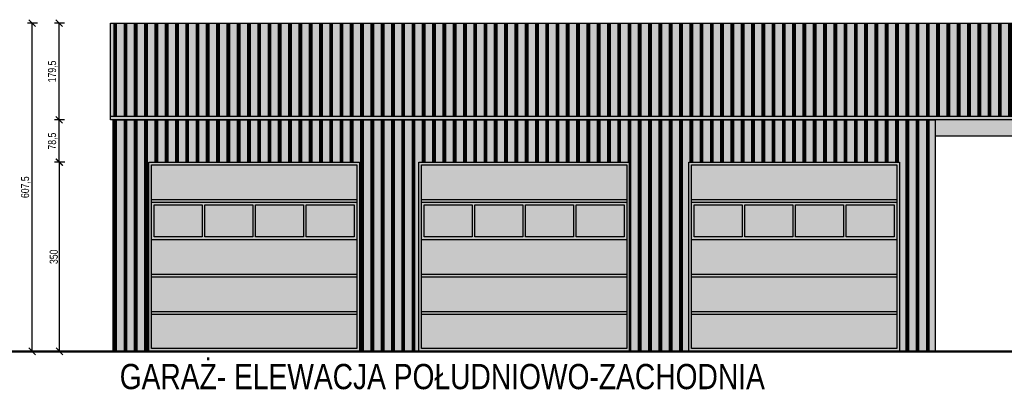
# Model space of a CAD drawing. Header units: centimetres. Extents: x 0 to 55409, y -2708 to 14680.
# Tile 91 of 215: x 49389 to 51212, y 3041 to 3733. Entities that reach past the tile are written whole.
import ezdxf

# ---------------------------------------------------------------- set-up
doc = ezdxf.new("R2010")
doc.units = ezdxf.units.CM
doc.header["$LTSCALE"] = 0.01
for name, color, linetype in [('A-ELEWACJE', 3, 'Continuous'), ('A-Elewacje_wypełnienia', 7, 'Continuous'), ('A-konstrukcja', 7, 'Continuous'), ('CKSCIANY_KRESK', 254, 'Continuous'), ('CKWYMIAR', 3, 'Continuous')]:
    doc.layers.add(name, color=color, linetype=linetype)
doc.styles.add('Arial$001', font='arial.ttf', dxfattribs={"height": 1.872})
doc.styles.get("Standard").update_dxf_attribs({"font": 'ic-simplex.shx', "width": 0.8})
doc.dimstyles.new('Kopia2 CADKON cm', dxfattribs={"dimscale": 5, "dimtxt": 3, "dimasz": 2.5, "dimexe": 1.8, "dimexo": 5, "dimgap": 0.6, "dimtad": 1, "dimrnd": 0.5, "dimtxsty": 'Standard', "dimblk1": 'OBLIQUE', "dimblk2": 'OBLIQUE', "dimsah": 1, "dimcen": 2.5, "dimadec": 1, "dimazin": 2, "dimtfac": 1, "dimtix": 1, "dimtmove": 2, "dimatfit": 3, "dimldrblk": 'OPEN30', "dimfxl": 2, "dimfxlon": 1, "dimtfill": 1, "dimtolj": 1, "dimarcsym": 0})
pattern_1 = [(90, (0, 1000), (-19.05, -3e-15), []), (90, (-2.381, 1000), (-19.05, -3e-15), []), (90, (-4.762, 1000), (-19.05, -3e-15), [])]

# ---------------------------------------------------------------- blocks, each defined once
blk = doc.blocks.new('A$7E8814D32BB3')
at = {"layer": 'A-Elewacje_wypełnienia', "lineweight": -3}
h = blk.add_hatch(color=256, dxfattribs=at)
h.set_gradient(color1=(76, 114, 153), color2=(174, 215, 255), rotation=270, tint=1)
h.paths.add_polyline_path([(10, -138), (10, -79), (98.7, -79), (98.7, -138)])
h = blk.add_hatch(color=256, dxfattribs=at)
h.set_gradient(color1=(76, 114, 153), color2=(174, 215, 255), rotation=270, tint=1)
h.paths.add_polyline_path([(103.8, -138), (103.8, -79), (192.5, -79), (192.5, -138)])
h = blk.add_hatch(color=256, dxfattribs=at)
h.set_gradient(color1=(76, 114, 153), color2=(174, 215, 255), rotation=270, tint=1)
h.paths.add_polyline_path([(197.5, -138), (197.5, -79), (286.2, -79), (286.2, -138)])
h = blk.add_hatch(color=256, dxfattribs=at)
h.set_gradient(color1=(76, 114, 153), color2=(174, 215, 255), rotation=270, tint=1)
h.paths.add_polyline_path([(291.3, -138), (291.3, -79), (380, -79), (380, -138)])
at = {"layer": 'CKSCIANY_KRESK'}
h = blk.add_hatch(color=250, dxfattribs=at)
h.dxf.hatch_style = 1
h.paths.add_polyline_path([(390, -350), (390, 0), (0, 0), (0, -350)])
h.paths.add_polyline_path([(291.3, -138), (291.3, -79), (380, -79), (380, -138)])
h.paths.add_polyline_path([(197.5, -138), (197.5, -79), (286.2, -79), (286.2, -138)])
h.paths.add_polyline_path([(103.8, -138), (103.8, -79), (192.5, -79), (192.5, -138)])
h.paths.add_polyline_path([(10, -138), (10, -79), (98.7, -79), (98.7, -138)])
at = {"layer": 'A-ELEWACJE'}
for points in [[(0, 0), (390, 0), (390, -350), (0, -350)], [(5, -5), (385, -5), (385, -345), (5, -345)], [(10, -138), (10, -79), (98.7, -79), (98.7, -138)], [(103.8, -138), (103.8, -79), (192.5, -79), (192.5, -138)], [(197.5, -138), (197.5, -79), (286.2, -79), (286.2, -138)], [(291.3, -138), (291.3, -79), (380, -79), (380, -138)]]:
    blk.add_lwpolyline(points, close=True, dxfattribs=at)
for points in [[(5, -69), (385, -69)], [(5, -74), (385, -74)], [(5, -74), (385, -74)], [(5, -143), (385, -143)], [(5, -143), (385, -143)], [(5, -207), (385, -207)], [(5, -212), (385, -212)], [(5, -276), (385, -276)], [(5, -281), (385, -281)]]:
    blk.add_lwpolyline(points, dxfattribs=at)
blk = doc.blocks.new('A$7E8814D32C362')
at = {"layer": 'A-Elewacje_wypełnienia', "lineweight": -3}
h = blk.add_hatch(color=256, dxfattribs=at)
h.set_gradient(color1=(76, 114, 153), color2=(174, 215, 255), rotation=270, tint=1)
h.paths.add_polyline_path([(10, -138), (10, -79), (98.7, -79), (98.7, -138)])
h = blk.add_hatch(color=256, dxfattribs=at)
h.set_gradient(color1=(76, 114, 153), color2=(174, 215, 255), rotation=270, tint=1)
h.paths.add_polyline_path([(103.8, -138), (103.8, -79), (192.5, -79), (192.5, -138)])
h = blk.add_hatch(color=256, dxfattribs=at)
h.set_gradient(color1=(76, 114, 153), color2=(174, 215, 255), rotation=270, tint=1)
h.paths.add_polyline_path([(197.5, -138), (197.5, -79), (286.2, -79), (286.2, -138)])
h = blk.add_hatch(color=256, dxfattribs=at)
h.set_gradient(color1=(76, 114, 153), color2=(174, 215, 255), rotation=270, tint=1)
h.paths.add_polyline_path([(291.3, -138), (291.3, -79), (380, -79), (380, -138)])
at = {"layer": 'CKSCIANY_KRESK'}
h = blk.add_hatch(color=250, dxfattribs=at)
h.dxf.hatch_style = 1
h.paths.add_polyline_path([(390, -350), (390, 0), (0, 0), (0, -350)])
h.paths.add_polyline_path([(291.3, -138), (291.3, -79), (380, -79), (380, -138)])
h.paths.add_polyline_path([(197.5, -138), (197.5, -79), (286.2, -79), (286.2, -138)])
h.paths.add_polyline_path([(103.8, -138), (103.8, -79), (192.5, -79), (192.5, -138)])
h.paths.add_polyline_path([(10, -138), (10, -79), (98.7, -79), (98.7, -138)])
at = {"layer": 'A-ELEWACJE'}
for points in [[(0, 0), (390, 0), (390, -350), (0, -350)], [(5, -5), (385, -5), (385, -345), (5, -345)], [(10, -138), (10, -79), (98.7, -79), (98.7, -138)], [(103.8, -138), (103.8, -79), (192.5, -79), (192.5, -138)], [(197.5, -138), (197.5, -79), (286.2, -79), (286.2, -138)], [(291.3, -138), (291.3, -79), (380, -79), (380, -138)]]:
    blk.add_lwpolyline(points, close=True, dxfattribs=at)
for points in [[(5, -69), (385, -69)], [(5, -74), (385, -74)], [(5, -74), (385, -74)], [(5, -143), (385, -143)], [(5, -143), (385, -143)], [(5, -207), (385, -207)], [(5, -212), (385, -212)], [(5, -276), (385, -276)], [(5, -281), (385, -281)]]:
    blk.add_lwpolyline(points, dxfattribs=at)
blk = doc.blocks.new('_OBLIQUE')
at = {"color": 0, "linetype": 'ByBlock'}
blk.add_line((-0.5, -0.5), (0.5, 0.5), dxfattribs=at)
blk = doc.blocks.new('*D289')
at = {"layer": 'CKWYMIAR', "color": 0, "lineweight": -2}
for p, q in [((49472.3, 3468.8), (49453.3, 3468.8)), ((49462.3, 3118.8), (49462.3, 3468.8)), ((49472.3, 3118.8), (49453.3, 3118.8))]:
    blk.add_line(p, q, dxfattribs=at)
at = {"layer": 'CKWYMIAR', "color": 0, "lineweight": -2, "xscale": 12.5, "yscale": 12.5, "zscale": 12.5}
for p, rotation in [((49462.3, 3468.8), 90), ((49462.3, 3118.8), 270)]:
    blk.add_blockref('_OBLIQUE', p, dxfattribs=dict(at, rotation=rotation))
at = {"layer": 'CKWYMIAR', "color": 0, "lineweight": -3, "insert": (49451.8, 3293.8), "char_height": 15, "attachment_point": 5, "rotation": 90, "bg_fill": 3, "box_fill_scale": 1.1, "bg_fill_color": 256, "bg_fill_true_color": 13158600, "bg_fill_transparency": 0}
blk.add_mtext('\\A1;350', dxfattribs=at)
blk = doc.blocks.new('_Open30')
at = {"color": 0, "linetype": 'ByBlock', "lineweight": -2}
for p, q in [((-1, 0.27), (0, 0)), ((0, 0), (-1, -0.27)), ((0, 0), (-1, 0))]:
    blk.add_line(p, q, dxfattribs=at)
blk = doc.blocks.new('*D290')
at = {"layer": 'CKWYMIAR', "color": 0, "lineweight": -2}
for p, q in [((49471.8, 3547.1), (49452.8, 3547.1)), ((49461.8, 3468.8), (49461.8, 3547.1)), ((49471.8, 3468.8), (49452.8, 3468.8))]:
    blk.add_line(p, q, dxfattribs=at)
at = {"layer": 'CKWYMIAR', "color": 0, "lineweight": -2, "xscale": 12.5, "yscale": 12.5, "zscale": 12.5}
for p, rotation in [((49461.8, 3547.1), 90), ((49461.8, 3468.8), 270)]:
    blk.add_blockref('_OBLIQUE', p, dxfattribs=dict(at, rotation=rotation))
at = {"layer": 'CKWYMIAR', "color": 0, "lineweight": -3, "insert": (49449.9, 3507.9), "char_height": 15, "attachment_point": 5, "rotation": 90, "bg_fill": 3, "box_fill_scale": 1.1, "bg_fill_color": 256, "bg_fill_true_color": 13158600, "bg_fill_transparency": 0}
blk.add_mtext('\\A1;78,5', dxfattribs=at)
blk = doc.blocks.new('*D291')
at = {"layer": 'CKWYMIAR', "color": 0, "lineweight": -2}
for p, q in [((49471.8, 3726.4), (49452.8, 3726.4)), ((49461.8, 3547.1), (49461.8, 3726.4)), ((49471.8, 3547.1), (49452.8, 3547.1))]:
    blk.add_line(p, q, dxfattribs=at)
at = {"layer": 'CKWYMIAR', "color": 0, "lineweight": -2, "xscale": 12.5, "yscale": 12.5, "zscale": 12.5}
for p, rotation in [((49461.8, 3726.4), 90), ((49461.8, 3547.1), 270)]:
    blk.add_blockref('_OBLIQUE', p, dxfattribs=dict(at, rotation=rotation))
at = {"layer": 'CKWYMIAR', "color": 0, "lineweight": -3, "insert": (49449.9, 3636.8), "char_height": 15, "attachment_point": 5, "rotation": 90, "bg_fill": 3, "box_fill_scale": 1.1, "bg_fill_color": 256, "bg_fill_true_color": 13158600, "bg_fill_transparency": 0}
blk.add_mtext('\\A1;179,5', dxfattribs=at)
blk = doc.blocks.new('*D292')
at = {"layer": 'CKWYMIAR', "color": 0, "lineweight": -2}
for p, q in [((49421.8, 3726.4), (49402.8, 3726.4)), ((49411.8, 3118.8), (49411.8, 3726.4)), ((49421.8, 3118.8), (49402.8, 3118.8))]:
    blk.add_line(p, q, dxfattribs=at)
at = {"layer": 'CKWYMIAR', "color": 0, "lineweight": -2, "xscale": 12.5, "yscale": 12.5, "zscale": 12.5}
for p, rotation in [((49411.8, 3726.4), 90), ((49411.8, 3118.8), 270)]:
    blk.add_blockref('_OBLIQUE', p, dxfattribs=dict(at, rotation=rotation))
at = {"layer": 'CKWYMIAR', "color": 0, "lineweight": -3, "insert": (49399.9, 3422.6), "char_height": 15, "attachment_point": 5, "rotation": 90, "bg_fill": 3, "box_fill_scale": 1.1, "bg_fill_color": 256, "bg_fill_true_color": 13158600, "bg_fill_transparency": 0}
blk.add_mtext('\\A1;607,5', dxfattribs=at)

msp = doc.modelspace()

# ---------------------------------------------------------------- hatches: boundary and pattern name
at = {"layer": 'A-Elewacje_wypełnienia'}
h = msp.add_hatch(dxfattribs=at)
h.set_pattern_fill('GLASS_FLAT', color=256, scale=3, angle=90)
h.set_pattern_definition(pattern_1)
h.paths.add_polyline_path([(52588.82, 3553.311), (52588.82, 3726.406), (49556.82, 3726.406), (49556.82, 3553.311)])
at = {"layer": 'A-Elewacje_wypełnienia', "true_color": 0x383e42}
h = msp.add_hatch(color=250, dxfattribs=at)
h.dxf.hatch_style = 1
h.paths.add_polyline_path([(52588.82, 3547.099), (52588.82, 3726.406), (49556.82, 3726.406), (49556.82, 3547.099)])
at = {"layer": 'A-Elewacje_wypełnienia'}
h = msp.add_hatch(dxfattribs=at)
h.set_pattern_fill('GLASS_FLAT', color=256, scale=3, angle=90)
h.set_pattern_definition(pattern_1)
h.paths.add_polyline_path([(51083.82, 3118.769), (51083.82, 3547.099), (49561.82, 3547.099), (49561.82, 3118.769), (49627.929, 3118.769), (49627.929, 3468.769), (50017.929, 3468.769), (50017.929, 3118.769), (50127.929, 3118.769), (50127.929, 3468.769), (50517.929, 3468.769), (50517.929, 3118.769), (50627.929, 3118.769), (50627.929, 3468.769), (51017.929, 3468.769), (51017.929, 3118.769)])
at = {"layer": 'A-Elewacje_wypełnienia', "true_color": 0x383e42}
h = msp.add_hatch(color=250, dxfattribs=at)
h.dxf.hatch_style = 1
h.paths.add_polyline_path([(51083.82, 3118.769), (51083.82, 3547.099), (49561.82, 3547.099), (49561.82, 3118.769), (49627.929, 3118.769), (49627.929, 3468.769), (50017.929, 3468.769), (50017.929, 3118.769), (50127.929, 3118.769), (50127.929, 3468.769), (50517.929, 3468.769), (50517.929, 3118.769), (50627.929, 3118.769), (50627.929, 3468.769), (51017.929, 3468.769), (51017.929, 3118.769)])
h = msp.add_hatch(color=250, dxfattribs=at)
h.dxf.hatch_style = 1
h.paths.add_polyline_path([(52583.82, 3547.099), (51083.82, 3547.099), (51083.82, 3517.625), (52583.82, 3517.625)])
h = msp.add_hatch(color=250, dxfattribs=at)
h.dxf.hatch_style = 1
h.paths.add_polyline_path([(50017.929, 3118.769), (50017.929, 3468.769), (49627.929, 3468.769), (49627.929, 3118.769)])
h.paths.add_polyline_path([(49919.179, 3330.769), (49919.179, 3389.769), (50007.929, 3389.769), (50007.929, 3330.769)])
h.paths.add_polyline_path([(49825.429, 3330.769), (49825.429, 3389.769), (49914.179, 3389.769), (49914.179, 3330.769)])
h.paths.add_polyline_path([(49731.679, 3330.769), (49731.679, 3389.769), (49820.429, 3389.769), (49820.429, 3330.769)])
h.paths.add_polyline_path([(49637.929, 3330.769), (49637.929, 3389.769), (49726.679, 3389.769), (49726.679, 3330.769)])
at = {"layer": 'A-Elewacje_wypełnienia', "lineweight": -3}
h = msp.add_hatch(color=256, dxfattribs=at)
h.set_gradient(color1=(76, 114, 153), color2=(174, 215, 255), rotation=270, tint=1)
h.paths.add_polyline_path([(49637.929, 3330.769), (49637.929, 3389.769), (49726.679, 3389.769), (49726.679, 3330.769)])
h = msp.add_hatch(color=256, dxfattribs=at)
h.set_gradient(color1=(76, 114, 153), color2=(174, 215, 255), rotation=270, tint=1)
h.paths.add_polyline_path([(49731.679, 3330.769), (49731.679, 3389.769), (49820.429, 3389.769), (49820.429, 3330.769)])
h = msp.add_hatch(color=256, dxfattribs=at)
h.set_gradient(color1=(76, 114, 153), color2=(174, 215, 255), rotation=270, tint=1)
h.paths.add_polyline_path([(49825.429, 3330.769), (49825.429, 3389.769), (49914.179, 3389.769), (49914.179, 3330.769)])
h = msp.add_hatch(color=256, dxfattribs=at)
h.set_gradient(color1=(76, 114, 153), color2=(174, 215, 255), rotation=270, tint=1)
h.paths.add_polyline_path([(49919.179, 3330.769), (49919.179, 3389.769), (50007.929, 3389.769), (50007.929, 3330.769)])

# ---------------------------------------------------------------- linework, layer by layer
at = {"layer": 'A-ELEWACJE'}
for p, q in [((52588.82, 3553.311), (49556.82, 3553.311)), ((51083.82, 3517.625), (52578.82, 3517.625))]:
    msp.add_line(p, q, dxfattribs=at)
at = {"layer": 'A-ELEWACJE', "color": 1, "lineweight": 50}
msp.add_line((49300.617, 3118.769), (52633.82, 3118.769), dxfattribs=at)
at = {"layer": 'A-ELEWACJE'}
for points in [[(49556.82, 3726.406), (52588.82, 3726.406), (52588.82, 3547.099), (49556.82, 3547.099)], [(49561.82, 3547.099), (51083.82, 3547.099), (51083.82, 3118.769), (49561.82, 3118.769)], [(49627.929, 3468.769), (50017.929, 3468.769), (50017.929, 3118.769), (49627.929, 3118.769)], [(49632.929, 3463.769), (50012.929, 3463.769), (50012.929, 3123.769), (49632.929, 3123.769)], [(49637.929, 3330.769), (49637.929, 3389.769), (49726.679, 3389.769), (49726.679, 3330.769)], [(49731.679, 3330.769), (49731.679, 3389.769), (49820.429, 3389.769), (49820.429, 3330.769)], [(49825.429, 3330.769), (49825.429, 3389.769), (49914.179, 3389.769), (49914.179, 3330.769)], [(49919.179, 3330.769), (49919.179, 3389.769), (50007.929, 3389.769), (50007.929, 3330.769)]]:
    msp.add_lwpolyline(points, close=True, dxfattribs=at)
for points in [[(49632.929, 3399.769), (50012.929, 3399.769)], [(49632.929, 3394.769), (50012.929, 3394.769)], [(49632.929, 3394.769), (50012.929, 3394.769)], [(49632.929, 3325.769), (50012.929, 3325.769)], [(49632.929, 3325.769), (50012.929, 3325.769)], [(49632.929, 3261.769), (50012.929, 3261.769)], [(49632.929, 3256.769), (50012.929, 3256.769)], [(49632.929, 3192.769), (50012.929, 3192.769)], [(49632.929, 3187.769), (50012.929, 3187.769)]]:
    msp.add_lwpolyline(points, dxfattribs=at)
at = {"layer": 'A-konstrukcja'}
for points in [[(50127.929, 3468.769), (50517.929, 3468.769), (50517.929, 3118.769), (50127.929, 3118.769)], [(50627.929, 3468.769), (51017.929, 3468.769), (51017.929, 3118.769), (50627.929, 3118.769)]]:
    msp.add_lwpolyline(points, close=True, dxfattribs=at)

# ---------------------------------------------------------------- block references
for name, p in [('A$7E8814D32BB3', (50127.929, 3468.769)), ('A$7E8814D32C362', (50627.929, 3468.769))]:
    msp.add_blockref(name, p, dxfattribs=at)

# ---------------------------------------------------------------- texts
at = {"color": 3, "style": 'Arial$001', "width": 0.8}
msp.add_text('GARAŻ- ELEWACJA POŁUDNIOWO-ZACHODNIA', height=46.70802, dxfattribs=at).set_placement((49573.821, 3048.769))

# ---------------------------------------------------------------- next in the draw order: dimensions: what is measured, and where the dimension line sits
at = {"layer": 'CKWYMIAR', "lineweight": -3}
dim = msp.add_linear_dim(base=(49411.82, 3726.406), p1=(49462.32, 3118.769), p2=(49556.82, 3726.406), angle=90, dimstyle='Kopia2 CADKON cm', override={"dimtxt": 3, "dimfxl": 2, "dimfxlon": 1, "dimtfill": 1, "dimtfillclr": 0}, dxfattribs=at)
dim.commit()
dim.dimension.update_dxf_attribs({"geometry": '*D292', "text_midpoint": (49399.895, 3422.588)})

# ---------------------------------------------------------------- next in the draw order: dimensions: what is measured, and where the dimension line sits
dim = msp.add_linear_dim(base=(49461.82, 3726.406), p1=(50322.82, 3547.099), p2=(49717.395, 3726.406), angle=90, dimstyle='Kopia2 CADKON cm', override={"dimtxt": 3, "dimfxl": 2, "dimfxlon": 1, "dimtfill": 1, "dimtfillclr": 0}, dxfattribs=at)
dim.commit()
dim.dimension.update_dxf_attribs({"geometry": '*D291', "text_midpoint": (49449.895, 3636.753)})

# ---------------------------------------------------------------- next in the draw order: dimensions: what is measured, and where the dimension line sits
dim = msp.add_linear_dim(base=(49461.82, 3547.099), p1=(49627.929, 3468.769), p2=(50322.82, 3547.099), angle=90, dimstyle='Kopia2 CADKON cm', override={"dimtxt": 3, "dimfxl": 2, "dimfxlon": 1, "dimtfill": 1, "dimtfillclr": 0}, dxfattribs=at)
dim.commit()
dim.dimension.update_dxf_attribs({"geometry": '*D290', "text_midpoint": (49449.895, 3507.934)})

# ---------------------------------------------------------------- next in the draw order: dimensions: what is measured, and where the dimension line sits
dim = msp.add_linear_dim(base=(49462.32, 3468.769), p1=(49627.929, 3118.769), p2=(49627.929, 3468.769), angle=90, dimstyle='Kopia2 CADKON cm', override={"dimtxt": 3, "dimfxl": 2, "dimfxlon": 1, "dimtfill": 1, "dimtfillclr": 0}, dxfattribs=at)
dim.commit()
dim.dimension.update_dxf_attribs({"geometry": '*D289', "text_midpoint": (49451.82, 3293.769)})

doc.saveas('drawing.dxf')
